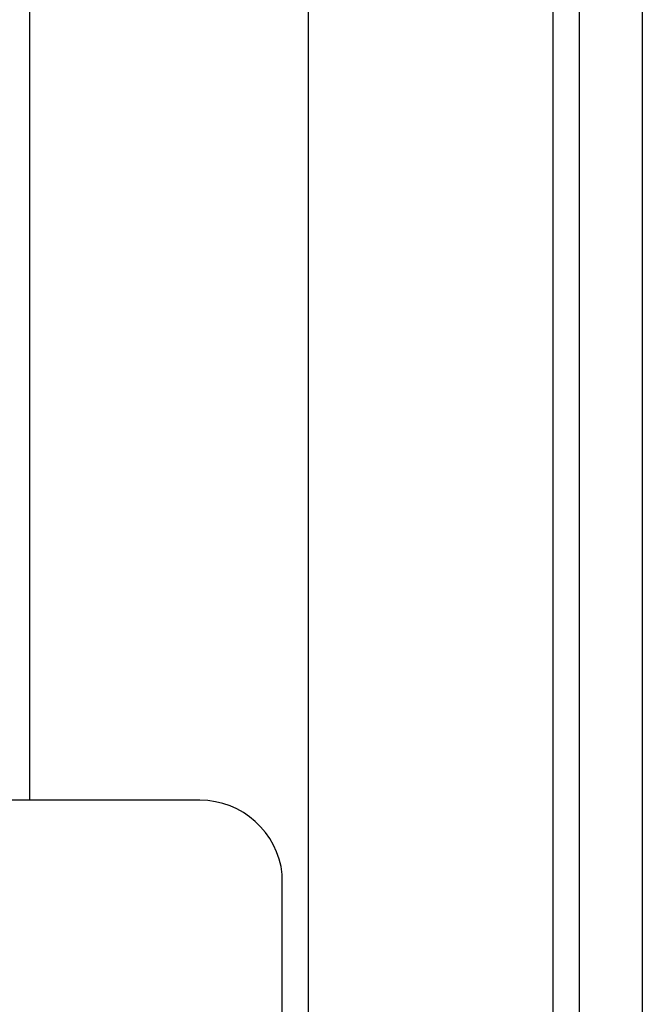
# Model space of a CAD drawing. Header units: inches. Extents: x 12 to 564, y 10 to 374.
# Tile 33 of 159: x 101 to 115, y 111 to 134. Entities that reach past the tile are written whole.
import ezdxf

# ---------------------------------------------------------------- set-up
doc = ezdxf.new("R2010")
doc.units = ezdxf.units.IN
doc.header["$LTSCALE"] = 16
doc.header["$MEASUREMENT"] = 0
doc.layers.add('Visible (ANSI)', color=7, linetype='Continuous', lineweight=30)

msp = doc.modelspace()

# ---------------------------------------------------------------- linework, layer by layer
at = {"layer": 'Visible (ANSI)'}
for p, q in [((113.886, 197.274), (113.886, 89.902)), ((115.386, 197.274), (115.386, 89.902)), ((113.266, 89.902), (113.266, 195.984)), ((100.829, 115.931), (100.829, 143.397)), ((107.454, 104.748), (107.454, 143.397)), ((104.868, 115.931), (99.356, 115.931)), ((106.826, 104.123), (106.826, 114.156))]:
    msp.add_line(p, q, dxfattribs=at)
for centre, radius, start, end in [((104.868, 113.962), 1.969, 6.021, 90), ((106.708, 114.156), 0.118, 0, 6.021)]:
    msp.add_arc(centre, radius, start, end, dxfattribs=at)

doc.saveas('drawing.dxf')
